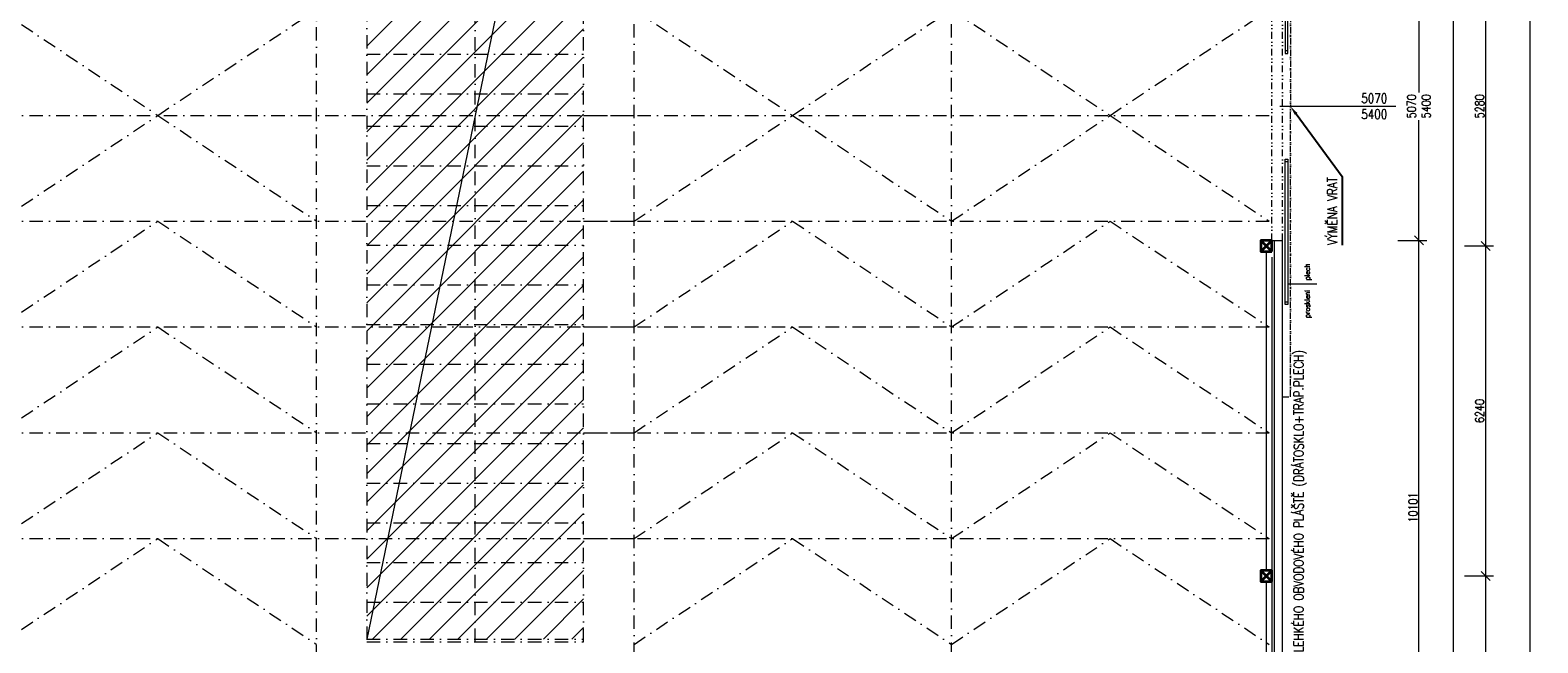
# Model space of a CAD drawing. Header units: millimetres. Extents: x -485339 to 286898, y -1189934 to 1602269.
# Tile 179 of 230: x -67295 to -38799, y -614408 to -602826. Entities that reach past the tile are written whole.
import ezdxf
from ezdxf import colors
from ezdxf.entities.mleader import LeaderData, LeaderLine
from ezdxf.math import Vec2, Vec3

# ---------------------------------------------------------------- set-up
doc = ezdxf.new("R2010")
doc.units = ezdxf.units.MM
doc.header["$LTSCALE"] = 10
for name, pattern in [('ACAD_ISO12W100', [21, 12, -3, 0, -3, 0, -3]), ('DASHDOT', [25.4, 12.7, -6.35, 0, -6.35]), ('DASHED', [19.05, 12.7, -6.35]), ('DĚLICÍ2', [15.875, 6.35, -3.175, 0, -3.175, 0, -3.175]), ('ČÁRKOVANÁ2', [9.525, 6.35, -3.175])]:
    doc.linetypes.add(name, pattern=pattern)
doc.layers.get('Defpoints').update_dxf_attribs({"lineweight": 0})
for name, color, linetype, lineweight, true_color in [('BOUR_DVEŘE', 7, 'Continuous', 18, 0x4ccd32), ('BOUR_OBV.PLÁŠT', 7, 'Continuous', 18, 0x4ccd32), ('BOUR_ŠRAFY', 7, 'Continuous', 18, 0x4ccd32), ('BOURÁNÍ_POPIS', 7, 'Continuous', 18, 0x4ccd32)]:
    doc.layers.add(name, color=color, linetype=linetype, lineweight=lineweight, true_color=true_color)
for name, color, linetype, lineweight in [('St__otvory_dveře', 40, 'Continuous', 18), ('St_kóty', 132, 'Continuous', 18), ('St_sloupy_opláštění_půdorys', 25, 'Continuous', 35), ('St_čáry_nad', 250, 'DĚLICÍ2', 18), ('St_čáry_osy', 250, 'DASHDOT', 18), ('St_čáry_plné', 250, 'Continuous', 18), ('St_čáry_pod', 250, 'ČÁRKOVANÁ2', 18)]:
    doc.layers.add(name, color=color, linetype=linetype, lineweight=lineweight)
doc.styles.get("Standard").update_dxf_attribs({"font": 'simplex.shx', "width": 0.8})
doc.dimstyles.new('stavebníM100', dxfattribs={"dimtxt": 165, "dimasz": 170, "dimexe": 150, "dimexo": 100, "dimgap": 30, "dimtad": 1, "dimdec": 0, "dimtxsty": 'Standard', "dimblk": 'OBLIQUE', "dimcen": -2.5, "dimdle": 150, "dimclrd": 256, "dimclre": 256, "dimclrt": 256, "dimadec": 4, "dimazin": 0, "dimtfac": 1, "dimtdec": 0, "dimtmove": 2, "dimatfit": 3, "dimldrblk": 'OBLIQUE', "dimfxl": 400, "dimfxlon": 1, "dimlwd": -1, "dimlwe": -1, "dimarcsym": 0})

# ---------------------------------------------------------------- blocks, each defined once
blk = doc.blocks.new('*U3705')
at = {"layer": 'St_čáry_osy', "ltscale": 2}
blk.add_lwpolyline([(-3000, -1000), (-4, 1000), (3000, -1000)], dxfattribs=at)
blk = doc.blocks.new('*U3706')
at = {"layer": 'St_čáry_osy', "ltscale": 2}
for p in [(60000, 8000), (72000, 8000), (60000, 6000), (72000, 6000), (60000, 4000), (72000, 4000), (60000, 2000), (72000, 2000), (60000, 0), (72000, 0)]:
    blk.add_blockref('*U3705', p, dxfattribs=at)
blk = doc.blocks.new('*U3708')
at = {"layer": 'St_čáry_osy', "ltscale": 2}
blk.add_lwpolyline([(-3000, -1000), (-4, 1000), (3000, -1000)], dxfattribs=at)
blk = doc.blocks.new('*U3707')
at = {"layer": 'St_čáry_osy', "ltscale": 2}
for p in [(60000, 8000), (72000, 8000)]:
    blk.add_blockref('*U3708', p, dxfattribs=at)
blk = doc.blocks.new('*U3709')
at = {"layer": 'St_čáry_osy', "ltscale": 2}
for points in [[(-3950, 8000), (9058, 8000)], [(-3950, 6000), (9058, 6000)], [(-3950, 4000), (9058, 4000)], [(-3950, 2000), (9058, 2000)], [(-3950, 0), (9058, 0)], [(-3950, -2000), (9058, -2000)], [(-3950, -4000), (9058, -4000)], [(-3950, -6000), (9058, -6000)], [(-3950, -8000), (9058, -8000)]]:
    blk.add_lwpolyline(points, dxfattribs=at)
blk = doc.blocks.new('*U3710')
at = {"layer": 'St_čáry_osy', "ltscale": 2}
for p in [(60000, 0), (72000, 0)]:
    blk.add_blockref('*U3709', p, dxfattribs=at)
blk = doc.blocks.new('G$C7F8F446A')
at = {"layer": 'St_čáry_plné', "color": 0, "linetype": 'ByBlock', "ltscale": 2}
for p, q in [((20055, 4100), (-55, 4100)), ((-55, 0), (20055, 0))]:
    blk.add_line(p, q, dxfattribs=at)
for points in [[(-55, 4100), (-55, 0)], [(695, 4100), (695, 0)], [(1445, 4100), (1445, 0)], [(2195, 4100), (2195, 0)], [(2945, 4100), (2945, 0)], [(3695, 4100), (3695, 0)], [(4445, 4100), (4445, 0)], [(5195, 4100), (5195, 0)], [(5945, 4100), (5945, 0)], [(6695, 4100), (6695, 0)], [(7445, 4100), (7445, 0)], [(8195, 4100), (8195, 0)], [(8945, 4100), (8945, 0)], [(9695, 4100), (9695, 0)], [(10305, 4100), (10305, 0)], [(11055, 4100), (11055, 0)], [(11805, 4100), (11805, 0)], [(12555, 4100), (12555, 0)], [(13305, 4100), (13305, 0)], [(14055, 4100), (14055, 0)], [(14805, 4100), (14805, 0)], [(15555, 4100), (15555, 0)], [(16305, 4100), (16305, 0)], [(17055, 4100), (17055, 0)], [(17805, 4100), (17805, 0)], [(18555, 4100), (18555, 0)], [(19305, 4100), (19305, 0)], [(20055, 4100), (20055, 0)], [(-55, 2050), (20000, 2050)]]:
    blk.add_lwpolyline(points, dxfattribs=at)
at = {"layer": 'St_čáry_pod', "color": 0, "linetype": 'ByBlock', "ltscale": 2}
for p, q in [((0, 4100), (0, 0)), ((20000, 0), (20000, 4100))]:
    blk.add_line(p, q, dxfattribs=at)
blk = doc.blocks.new('G$C0F2906C7')
at = {"layer": 'St_sloupy_opláštění_půdorys', "ltscale": 2}
blk.add_lwpolyline([(-105, -105), (105, -105), (105, 105), (-105, 105)], close=True, dxfattribs=at)
for points in [[(-105, 105), (105, -105)], [(105, 105), (-105, -105)]]:
    blk.add_lwpolyline(points, dxfattribs=at)
blk = doc.blocks.new('G$C0EBC1439')
at = {"layer": 'St__otvory_dveře', "color": 0, "linetype": 'ACAD_ISO12W100'}
for points in [[(0, 5490), (150, 5490), (150, 0)], [(0, -5490), (150, -5490), (150, 0)]]:
    blk.add_lwpolyline(points, dxfattribs=at)
at = {"layer": 'St__otvory_dveře', "color": 0}
for points in [[(50, 1000), (100, 1000), (100, 3750), (50, 3750)], [(50, 3700), (100, 3700), (100, 3750), (50, 3750)], [(50, 1000), (100, 1000), (100, 1050), (50, 1050)], [(50, -1000), (100, -1000), (100, -3750), (50, -3750)], [(50, -1000), (100, -1000), (100, -1050), (50, -1050)], [(50, -3700), (100, -3700), (100, -3750), (50, -3750)]]:
    blk.add_lwpolyline(points, close=True, dxfattribs=at)
blk = doc.blocks.new('_OBLIQUE')
at = {"color": 0, "linetype": 'ByBlock'}
blk.add_line((-0.5, -0.5), (0.5, 0.5), dxfattribs=at)
blk = doc.blocks.new('*D4125')
at = {"layer": 'Defpoints', "color": 0}
for p in [(-43625, -606799), (-41047, -606799), (-59725, -616900)]:
    blk.add_point(p, dxfattribs=at)
at = {"layer": 'St_kóty'}
for p, q in [((-41047, -617050), (-41047, -606649)), ((-41447, -606799), (-40897, -606799)), ((-41447, -616900), (-40897, -616900))]:
    blk.add_line(p, q, dxfattribs=at)
at = {"layer": 'St_kóty', "linetype": 'ByBlock', "xscale": 170, "yscale": 170, "zscale": 170}
for p, rotation in [((-41047, -606799), 90), ((-41047, -616900), 270)]:
    blk.add_blockref('_OBLIQUE', p, dxfattribs=dict(at, rotation=rotation))
at = {"layer": 'St_kóty', "insert": (-41159, -611850), "char_height": 165, "attachment_point": 5, "rotation": 90}
blk.add_mtext('10101', dxfattribs=at)
blk = doc.blocks.new('*D4126')
at = {"layer": 'Defpoints', "color": 0}
for p in [(-43625, -601729), (-41047, -601729), (-43625, -606799)]:
    blk.add_point(p, dxfattribs=at)
at = {"layer": 'St_kóty'}
for p, q in [((-41447, -601729), (-40897, -601729)), ((-41047, -601579), (-41047, -604002)), ((-41047, -606949), (-41047, -604527)), ((-41447, -606799), (-40897, -606799))]:
    blk.add_line(p, q, dxfattribs=at)
at = {"layer": 'St_kóty', "linetype": 'ByBlock', "xscale": 170, "yscale": 170, "zscale": 170}
for p, rotation in [((-41047, -601729), 90), ((-41047, -606799), 270)]:
    blk.add_blockref('_OBLIQUE', p, dxfattribs=dict(at, rotation=rotation))
at = {"layer": 'St_kóty', "insert": (-41047, -604264), "char_height": 165, "attachment_point": 5, "rotation": 90}
blk.add_mtext('5070\\P5400', dxfattribs=at)
blk = doc.blocks.new('*D4131')
at = {"layer": 'Defpoints', "color": 0}
for p in [(-43625, -567764), (-40393, -567764), (-59739, -616900)]:
    blk.add_point(p, dxfattribs=at)
at = {"layer": 'St_kóty'}
for p, q in [((-40393, -617050), (-40393, -567614)), ((-40793, -567764), (-40243, -567764)), ((-40793, -616900), (-40243, -616900))]:
    blk.add_line(p, q, dxfattribs=at)
at = {"layer": 'St_kóty', "linetype": 'ByBlock', "xscale": 170, "yscale": 170, "zscale": 170}
for p, rotation in [((-40393, -567764), 90), ((-40393, -616900), 270)]:
    blk.add_blockref('_OBLIQUE', p, dxfattribs=dict(at, rotation=rotation))
at = {"layer": 'St_kóty', "insert": (-40506, -592332), "char_height": 165, "attachment_point": 5, "rotation": 90}
blk.add_mtext('49136', dxfattribs=at)
blk = doc.blocks.new('*D4134')
at = {"layer": 'Defpoints', "color": 0}
for p in [(-43930, -613144), (-39785, -613144), (-43925, -616697)]:
    blk.add_point(p, dxfattribs=at)
at = {"layer": 'St_kóty'}
for p, q in [((-40185, -613144), (-39635, -613144)), ((-39785, -616847), (-39785, -612994)), ((-40185, -616697), (-39635, -616697))]:
    blk.add_line(p, q, dxfattribs=at)
at = {"layer": 'St_kóty', "xscale": 170, "yscale": 170, "zscale": 170}
for p, rotation in [((-39785, -613144), 90), ((-39785, -616697), 270)]:
    blk.add_blockref('_OBLIQUE', p, dxfattribs=dict(at, rotation=rotation))
at = {"layer": 'St_kóty', "insert": (-39898, -614921), "char_height": 165, "attachment_point": 5, "rotation": 90}
blk.add_mtext('3553', dxfattribs=at)
blk = doc.blocks.new('*D4135')
at = {"layer": 'Defpoints', "color": 0}
for p in [(-43930, -606904), (-39785, -606904), (-43930, -613144)]:
    blk.add_point(p, dxfattribs=at)
at = {"layer": 'St_kóty'}
for p, q in [((-40185, -606904), (-39635, -606904)), ((-39785, -613294), (-39785, -606754)), ((-40185, -613144), (-39635, -613144))]:
    blk.add_line(p, q, dxfattribs=at)
at = {"layer": 'St_kóty', "xscale": 170, "yscale": 170, "zscale": 170}
for p, rotation in [((-39785, -606904), 90), ((-39785, -613144), 270)]:
    blk.add_blockref('_OBLIQUE', p, dxfattribs=dict(at, rotation=rotation))
at = {"layer": 'St_kóty', "insert": (-39898, -610024), "char_height": 165, "attachment_point": 5, "rotation": 90}
blk.add_mtext('6240', dxfattribs=at)
blk = doc.blocks.new('*D4136')
at = {"layer": 'Defpoints', "color": 0}
for p in [(-43930, -601624), (-39785, -601624), (-43930, -606904)]:
    blk.add_point(p, dxfattribs=at)
at = {"layer": 'St_kóty'}
for p, q in [((-39785, -607054), (-39785, -601474)), ((-40185, -601624), (-39635, -601624)), ((-40185, -606904), (-39635, -606904))]:
    blk.add_line(p, q, dxfattribs=at)
at = {"layer": 'St_kóty', "xscale": 170, "yscale": 170, "zscale": 170}
for p, rotation in [((-39785, -601624), 90), ((-39785, -606904), 270)]:
    blk.add_blockref('_OBLIQUE', p, dxfattribs=dict(at, rotation=rotation))
at = {"layer": 'St_kóty', "insert": (-39898, -604264), "char_height": 165, "attachment_point": 5, "rotation": 90}
blk.add_mtext('5280', dxfattribs=at)
blk = doc.blocks.new('*D4143')
at = {"layer": 'Defpoints', "color": 0}
for p in [(-43625, -567764), (-59725, -635319), (-38949, -635319)]:
    blk.add_point(p, dxfattribs=at)
at = {"layer": 'St_kóty'}
for p, q in [((-38949, -567614), (-38949, -635469)), ((-39349, -567764), (-38799, -567764)), ((-39349, -635319), (-38799, -635319))]:
    blk.add_line(p, q, dxfattribs=at)
at = {"layer": 'St_kóty', "linetype": 'ByBlock', "xscale": 170, "yscale": 170, "zscale": 170}
for p, rotation in [((-38949, -567764), 90), ((-38949, -635319), 270)]:
    blk.add_blockref('_OBLIQUE', p, dxfattribs=dict(at, rotation=rotation))
at = {"layer": 'St_kóty', "insert": (-39061, -601542), "char_height": 165, "attachment_point": 5, "rotation": 90}
blk.add_mtext('67555', dxfattribs=at)

msp = doc.modelspace()

# ---------------------------------------------------------------- hatches: boundary and pattern name
at = {"layer": 'BOUR_ŠRAFY', "linetype": 'DASHED'}
h = msp.add_hatch(dxfattribs=at)
h.set_pattern_fill('ANSI31', color=256, scale=120)
h.set_pattern_definition([(45, (12000, 0), (-269.40768, 269.40768), [])])
h.paths.add_polyline_path([(-60934.2, -614336.7), (-56834.2, -614336.7), (-56834.2, -594536.7), (-60934.2, -594536.7)])

# ---------------------------------------------------------------- linework, layer by layer
at = {"layer": 'BOUR_DVEŘE'}
msp.add_lwpolyline([(-43675.2, -604264.2), (-41484.6, -604264.2)], dxfattribs=at)
at = {"layer": 'BOUR_OBV.PLÁŠT', "ltscale": 2}
for points in [[(-43775.2, -616852.3), (-43775.2, -606799.2)], [(-43822.5, -616794.6), (-43822.5, -607116.5)]]:
    msp.add_lwpolyline(points, dxfattribs=at)
at = {"layer": 'BOURÁNÍ_POPIS'}
msp.add_lwpolyline([(-56834.2, -594536.7), (-60934.2, -614336.7)], dxfattribs=at)
at = {"layer": 'Defpoints', "ltscale": 2}
msp.add_lwpolyline([(-42975.2, -607626.4), (-43525.2, -607626.4)], dxfattribs=at)
at = {"layer": 'St_čáry_nad', "ltscale": 2}
for points in [[(-43825.2, -606799.2), (-43825.2, -601729.2)], [(-43625.2, -606799.2), (-43625.2, -601729.2)]]:
    msp.add_lwpolyline(points, dxfattribs=at)
at = {"layer": 'St_čáry_osy', "ltscale": 2}
for points in [[(-61879.9, -615724.2), (-61879.9, -567627.2)], [(-55879.9, -616684.8), (-55879.9, -567627.2)], [(-49879.9, -616684.8), (-49879.9, -567627.2)], [(-49879.9, -602436.7), (-46884.2, -604436.7), (-43878.9, -602436.7)], [(-49879.9, -606436.7), (-46884.2, -604436.7), (-43878.9, -606436.7)], [(-49879.9, -608436.7), (-46884.2, -606436.7), (-43878.9, -608436.7)], [(-49879.9, -610436.7), (-46884.2, -608436.7), (-43878.9, -610436.7)], [(-49879.9, -612436.7), (-46884.2, -610436.7), (-43878.9, -612436.7)], [(-49879.9, -614436.7), (-46884.2, -612436.7), (-43878.9, -614436.7)]]:
    msp.add_lwpolyline(points, dxfattribs=at)
at = {"layer": 'St_čáry_plné', "ltscale": 2}
for points in [[(-59725, -616900.1), (-43625.2, -616887.4), (-43625.2, -606799.2)], [(-43825.2, -606799.2), (-43625.2, -606799.2)], [(-43925.2, -613039.2), (-43925.2, -607009.2)], [(-43925.2, -616592.3), (-43925.2, -613249.2)]]:
    msp.add_lwpolyline(points, dxfattribs=at)

# ---------------------------------------------------------------- block references
at = {"layer": 'BOUR_DVEŘE'}
msp.add_blockref('G$C0EBC1439', (-43625.2, -604264.2), dxfattribs=at)
at = {"layer": 'St_sloupy_opláštění_půdorys', "ltscale": 2, "rotation": 90}
for p in [(-43930.2, -606904.2), (-43930.2, -613144.2)]:
    msp.add_blockref('G$C0F2906C7', p, dxfattribs=at)
at = {"layer": 'St_čáry_osy', "ltscale": 2, "rotation": 90}
msp.add_blockref('G$C7F8F446A', (-56834.2, -614336.7), dxfattribs=at)
at = {"layer": 'St_čáry_osy', "ltscale": 2, "xscale": -1, "rotation": 180}
msp.add_blockref('*U3707', (-124879.9, -595436.7), dxfattribs=at)
at = {"layer": 'St_čáry_osy', "ltscale": 2}
for name, p in [('*U3710', (-124884.2, -604436.7)), ('*U3706', (-124879.9, -613436.7))]:
    msp.add_blockref(name, p, dxfattribs=at)

# ---------------------------------------------------------------- texts
at = {"layer": 'BOUR_DVEŘE', "insert": (-41891.1, -604264.2), "char_height": 180, "width": 1342.526, "attachment_point": 5}
msp.add_mtext('5070\\P5400', dxfattribs=at)
at = {"layer": 'BOURÁNÍ_POPIS', "width": 0.8}
msp.add_text('DEMONTÁŽ LEHKÉHO OBVODOVÉHO PLÁŠTĚ (DRÁTOSKLO+TRAP.PLECH)', height=180, rotation=90, dxfattribs=at).set_placement((-43229.2, -615683.4))
at = {"layer": 'Defpoints', "ltscale": 2, "width": 0.8}
for s, p in [('plech', (-43106.8, -607551.5)), ('prosklení', (-43106.8, -608264.7))]:
    msp.add_text(s, height=100, rotation=90, dxfattribs=at).set_placement(p)

# ---------------------------------------------------------------- dimensions: what is measured, and where the dimension line sits
at = {"layer": 'St_kóty'}
for base, p1, p2, picture, middle in [((-40393.4, -567764.4), (-59739.4, -616900.1), (-43625.2, -567764.4), '*D4131', (-40505.9, -592332.3)), ((-38948.9, -635319.2), (-43625.2, -567764.4), (-59724.9, -635319.2), '*D4143', (-39061.4, -601541.8)), ((-39785.1, -601624.2), (-43930.2, -606904.2), (-43930.2, -601624.2), '*D4136', (-39897.6, -604264.2)), ((-41046.9, -606799.2), (-59725, -616900.1), (-43625.2, -606799.2), '*D4125', (-41159.4, -611849.7)), ((-39785.1, -606904.2), (-43930.2, -613144.2), (-43930.2, -606904.2), '*D4135', (-39897.6, -610024.2)), ((-39785.1, -613144.2), (-43925.5, -616697.3), (-43930.2, -613144.2), '*D4134', (-39897.6, -614920.8))]:
    dim = msp.add_linear_dim(base=base, p1=p1, p2=p2, angle=90, dimstyle='stavebníM100', dxfattribs=at)
    dim.commit()
    dim.dimension.update_dxf_attribs({"geometry": picture, "text_midpoint": middle})
dim = msp.add_linear_dim(base=(-41046.9, -601729.2), p1=(-43625.2, -606799.2), p2=(-43625.2, -601729.2), angle=90, text='<>\\P5400', dimstyle='stavebníM100', override={"dimtxsty": 'Standard'}, dxfattribs=at)
dim.commit()
dim.dimension.update_dxf_attribs({"geometry": '*D4126', "text_midpoint": (-41046.9, -604264.2), "dimtype": 160})

# ---------------------------------------------------------------- leaders
at = {"layer": 'BOURÁNÍ_POPIS'}
ml = msp.add_multileader_mtext('Standard', dxfattribs=at)
ml.set_content('VÝMĚNA VRAT')
ml.set_leader_properties()
ml.build(insert=Vec2(0, 0))
ml.multileader.update_dxf_attribs({"text_left_attachment_type": 6, "text_right_attachment_type": 6, "arrow_head_size": 180})
ctx = ml.context
ctx.base_point, ctx.char_height, ctx.arrow_head_size, ctx.plane_origin, ctx.plane_x_axis, ctx.plane_y_axis = Vec3(-42494.8, -607133.7), 180, 180, Vec3(-43459.1, -604814.2), Vec3(0, 1), Vec3(-1, 0)
ctx.left_attachment, ctx.right_attachment, ctx.text_align_type = 6, 6, 2
notes = []
notes.append((ctx, [(0, (1, 1, 0), (-42494.8, -605592.5), (0, -1), 8, [(0, [(-43475.2, -604264.2)], 0, [])])]))
ctx.mtext.insert, ctx.mtext.text_direction, ctx.mtext.rotation, ctx.mtext.alignment, ctx.mtext.flow_direction = Vec3(-42772.5, -605602.5), Vec3(0, 1), 1.5707963, 3, 5
for ctx, leaders in notes:
    for number, flags, end, landing, length, lines in leaders:
        leader = LeaderData()
        leader.index, (leader.has_last_leader_line, leader.has_dogleg_vector, leader.attachment_direction) = number, flags
        leader.last_leader_point, leader.dogleg_vector, leader.dogleg_length = Vec3(end), Vec3(landing), length
        for number, points, colour, breaks in lines:
            line = LeaderLine()
            line.index, line.vertices, line.color, line.breaks = number, Vec3.list(points), colors.encode_raw_color(colour), breaks
            leader.lines.append(line)
        ctx.leaders.append(leader)

doc.saveas('drawing.dxf')
